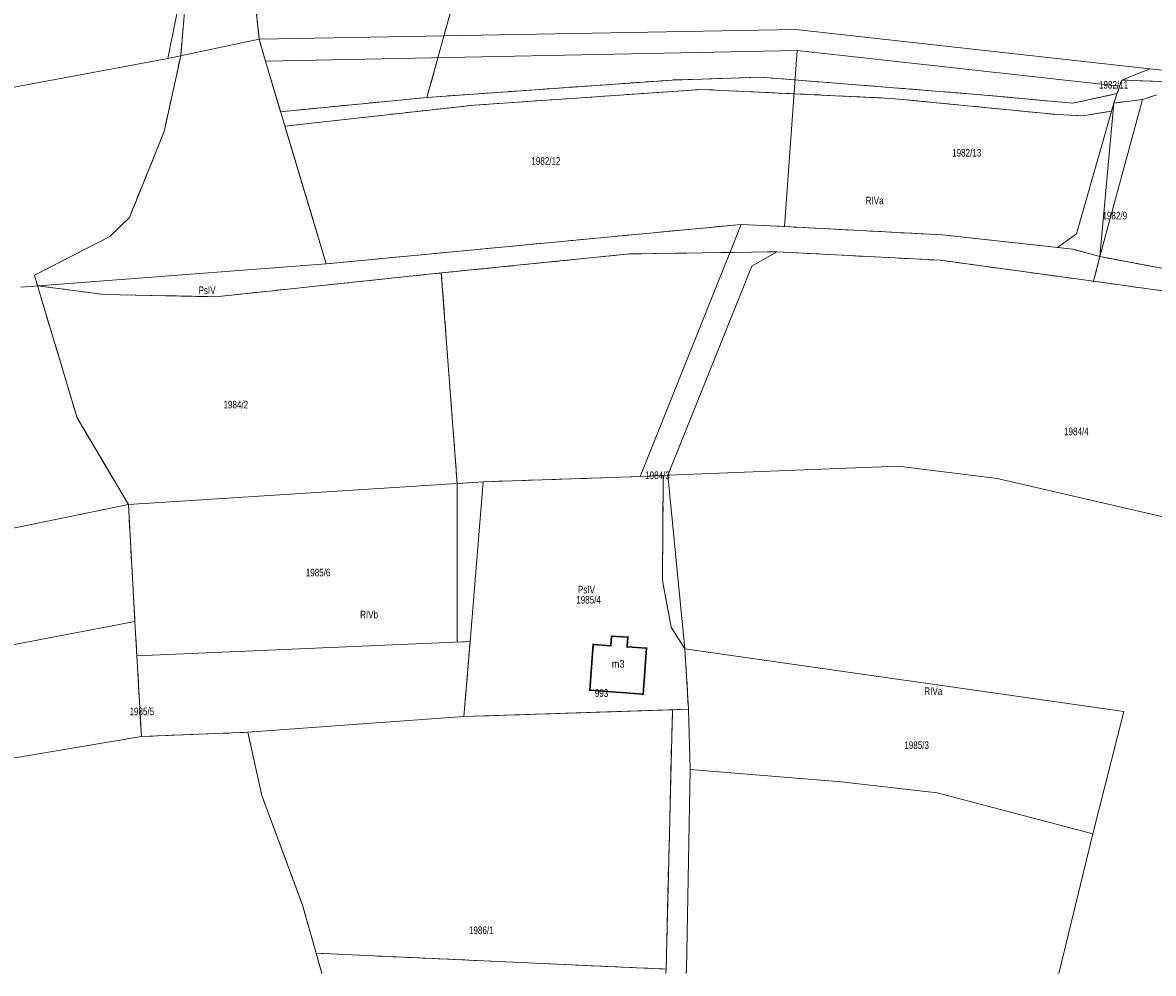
# Model space of a CAD drawing. Header units: metres. Extents: x 7498273 to 7499989, y 5499795 to 5500810.
# Tile 16 of 40: x 7498894 to 7499116, y 5499795 to 5499982. Entities that reach past the tile are written whole.
import ezdxf

# ---------------------------------------------------------------- set-up
doc = ezdxf.new("R2010")
doc.units = ezdxf.units.M
doc.header["$MEASUREMENT"] = 0
doc.linetypes.add('2.25_0.75', pattern=[3, 2.25, -0.75])
doc.layers.get('0').update_dxf_attribs({"color": 2})
for name, color, linetype, lineweight in [('209-oznaczenie konturu klasyfikacyjnego', 7, 'Continuous', 0), ('211-numer działki ewidencyjnej', 7, 'Continuous', 0), ('217-kontur klasyfikacyjny', 7, 'Continuous', 0), ('218-kontur użytku gruntowego', 7, 'Continuous', 0), ('219-działka ewidencyjna', 7, 'Continuous', 0), ('312-budynek ewidencyjny', 7, 'Continuous', 0), ('312-oznaczenie budynku ewidencyjnego', 7, 'Continuous', 0), ('312-oznaczenie budynku ewidencyjnego-Atr117', 7, 'Continuous', 0), ('Punkt budynku', 7, 'Continuous', 0)]:
    doc.layers.add(name, color=color, linetype=linetype, lineweight=lineweight)
doc.styles.get("Standard").update_dxf_attribs({"font": 'Working1250.shx', "width": 0.75})

# ---------------------------------------------------------------- blocks, each defined once
blk = doc.blocks.new('PUNKTBUD')
at = {"color": 0}
blk.add_circle((0, 0), 0.09, dxfattribs=at)

msp = doc.modelspace()

# ---------------------------------------------------------------- linework, layer by layer
at = {"layer": '217-kontur klasyfikacyjny', "color": 3, "linetype": '2.25_0.75', "lineweight": 13, "flags": 128}
for points in [[(7498973.34, 5499967.13), (7498990.01, 5500027.36)], [(7498940.39, 5499978.56), (7498936.29, 5500017.13)], [(7498926.66, 5499995.83), (7498924.96, 5499975.32)], [(7498941.6, 5499974.27), (7498940.39, 5499978.56)], [(7498924.96, 5499975.32), (7498921.7, 5499960.45)], [(7498944.58, 5499964.32), (7498941.6, 5499974.27)], [(7499021.55, 5499970.55), (7498973.34, 5499967.13)], [(7499038.94, 5499971.11), (7499021.55, 5499970.55)], [(7499082.2, 5499967.66), (7499038.94, 5499971.11)], [(7499109.86, 5499970.54), (7499109.44, 5499969.36)], [(7499132.01, 5499969.76), (7499109.86, 5499970.54)], [(7498982.61, 5499965.61), (7499027.38, 5499968.7)], [(7499027.38, 5499968.7), (7499064.61, 5499966.95)], [(7499108.95, 5499967.87), (7499100.27, 5499965.97)], [(7499109.44, 5499969.36), (7499108.95, 5499967.87)], [(7498973.34, 5499967.13), (7498944.58, 5499964.32)], [(7498945.43, 5499961.5), (7498982.61, 5499965.61)], [(7499064.61, 5499966.95), (7499097.28, 5499963.75)], [(7499100.27, 5499965.97), (7499082.2, 5499967.66)], [(7499107.88, 5499964.44), (7499108.33, 5499966.01)], [(7499108.33, 5499966.01), (7499113.94, 5499966.74)], [(7499113.94, 5499966.74), (7499116.77, 5499967.64)], [(7499097.28, 5499963.75), (7499102.25, 5499963.52)], [(7499102.25, 5499963.52), (7499107.88, 5499964.44)], [(7498953.54, 5499934.44), (7498945.43, 5499961.5)], [(7498921.7, 5499960.45), (7498914.87, 5499943.56)], [(7498914.87, 5499943.56), (7498911, 5499939.8)], [(7499035.08, 5499942.17), (7498953.54, 5499934.44)], [(7499043.63, 5499941.76), (7499035.08, 5499942.17)], [(7499074.59, 5499940.12), (7499043.63, 5499941.76)], [(7498911, 5499939.8), (7498896.21, 5499932.19)], [(7499097.27, 5499937.67), (7499074.59, 5499940.12)], [(7499013.17, 5499936.38), (7499042.11, 5499936.8)], [(7499042.11, 5499936.8), (7499074.27, 5499935.13)], [(7499100.2, 5499937.31), (7499097.27, 5499937.67)], [(7499105.59, 5499935.85), (7499100.2, 5499937.31)], [(7498976.16, 5499932.64), (7499013.17, 5499936.38)], [(7499074.27, 5499935.13), (7499104.35, 5499931.01)], [(7499104.35, 5499931.01), (7499105.59, 5499935.85)], [(7499105.59, 5499935.85), (7499123.3, 5499932.54)], [(7498896.21, 5499932.19), (7498896.83, 5499930.12)], [(7498931.86, 5499927.97), (7498976.16, 5499932.64)], [(7498979.28, 5499891.28), (7498976.16, 5499932.64)], [(7498896.83, 5499930.12), (7498910, 5499928.4)], [(7498896.83, 5499930.12), (7498904.6, 5499904.15)], [(7499124.9, 5499928.16), (7499104.35, 5499931.01)], [(7498910, 5499928.4), (7498931.86, 5499927.97)], [(7498904.6, 5499904.15), (7498914.67, 5499887.14)], [(7498984.39, 5499891.61), (7499015.23, 5499892.64)], [(7499015.23, 5499892.64), (7499019.78, 5499892.85)], [(7499019.78, 5499892.85), (7499019.61, 5499872.19)], [(7498979.28, 5499891.28), (7498984.39, 5499891.61)], [(7498979.31, 5499860.11), (7498979.28, 5499891.28)], [(7498914.67, 5499887.14), (7498915.97, 5499864.13)], [(7499019.61, 5499872.19), (7499021.34, 5499863.06)], [(7498915.97, 5499864.13), (7498916.34, 5499857.44)], [(7499021.34, 5499863.06), (7499024.02, 5499858.8)], [(7498981.83, 5499860.22), (7498979.31, 5499860.11)], [(7498980.62, 5499845.47), (7498981.83, 5499860.22)], [(7498916.34, 5499857.44), (7498917.24, 5499841.57)], [(7499024.02, 5499858.8), (7499024.74, 5499846.91)], [(7499021.58, 5499846.81), (7498980.62, 5499845.47)], [(7499020.33, 5499795.86), (7499021.58, 5499846.81)], [(7499024.74, 5499846.91), (7499021.58, 5499846.81)], [(7498917.24, 5499841.57), (7498938.14, 5499842.39)], [(7498938.14, 5499842.39), (7498940.9, 5499829.95)], [(7498940.9, 5499829.95), (7498948.95, 5499808.25)], [(7498948.95, 5499808.25), (7498951.57, 5499798.98)], [(7498951.57, 5499798.98), (7499020.33, 5499795.86)], [(7498951.57, 5499798.98), (7498952.68, 5499795.08)], [(7498952.68, 5499795.08), (7498952.69, 5499795.022)], [(7499020.29, 5499795.022), (7499020.33, 5499795.86)]]:
    msp.add_lwpolyline(points, dxfattribs=at)
at = {"layer": '218-kontur użytku gruntowego', "color": 3, "linetype": 'Continuous', "lineweight": 13, "flags": 128}
for points in [[(7498990.01, 5500027.36), (7498973.34, 5499967.13)], [(7498936.29, 5500017.13), (7498940.39, 5499978.56)], [(7498926.66, 5499995.83), (7498924.96, 5499975.32)], [(7498940.39, 5499978.56), (7498941.6, 5499974.27)], [(7498924.96, 5499975.32), (7498921.7, 5499960.45)], [(7498941.6, 5499974.27), (7498944.58, 5499964.32)], [(7498973.34, 5499967.13), (7499021.55, 5499970.55)], [(7499021.55, 5499970.55), (7499038.94, 5499971.11)], [(7499038.94, 5499971.11), (7499082.2, 5499967.66)], [(7499109.44, 5499969.36), (7499109.86, 5499970.54)], [(7499109.86, 5499970.54), (7499132.01, 5499969.76)], [(7499027.38, 5499968.7), (7498982.61, 5499965.61)], [(7499064.61, 5499966.95), (7499027.38, 5499968.7)], [(7499100.27, 5499965.97), (7499108.95, 5499967.87)], [(7499108.95, 5499967.87), (7499109.44, 5499969.36)], [(7498944.58, 5499964.32), (7498973.34, 5499967.13)], [(7498982.61, 5499965.61), (7498945.43, 5499961.5)], [(7499097.28, 5499963.75), (7499064.61, 5499966.95)], [(7499082.2, 5499967.66), (7499100.27, 5499965.97)], [(7499108.33, 5499966.01), (7499107.88, 5499964.44)], [(7499113.94, 5499966.74), (7499108.33, 5499966.01)], [(7499116.77, 5499967.64), (7499113.94, 5499966.74)], [(7499102.25, 5499963.52), (7499097.28, 5499963.75)], [(7499107.88, 5499964.44), (7499102.25, 5499963.52)], [(7498945.43, 5499961.5), (7498953.54, 5499934.44)], [(7498921.7, 5499960.45), (7498914.87, 5499943.56)], [(7498914.87, 5499943.56), (7498911, 5499939.8)], [(7498953.54, 5499934.44), (7499035.08, 5499942.17)], [(7499035.08, 5499942.17), (7499043.63, 5499941.76)], [(7499043.63, 5499941.76), (7499074.59, 5499940.12)], [(7498911, 5499939.8), (7498896.21, 5499932.19)], [(7499074.59, 5499940.12), (7499097.27, 5499937.67)], [(7499042.11, 5499936.8), (7499013.17, 5499936.38)], [(7499074.27, 5499935.13), (7499042.11, 5499936.8)], [(7499097.27, 5499937.67), (7499100.2, 5499937.31)], [(7499100.2, 5499937.31), (7499105.59, 5499935.85)], [(7499013.17, 5499936.38), (7498976.16, 5499932.64)], [(7499104.35, 5499931.01), (7499074.27, 5499935.13)], [(7499105.59, 5499935.85), (7499104.35, 5499931.01)], [(7499123.3, 5499932.54), (7499105.59, 5499935.85)], [(7498896.21, 5499932.19), (7498896.83, 5499930.12)], [(7498931.86, 5499927.97), (7498976.16, 5499932.64)], [(7498976.16, 5499932.64), (7498979.28, 5499891.28)], [(7498896.83, 5499930.12), (7498910, 5499928.4)], [(7498896.83, 5499930.12), (7498904.6, 5499904.15)], [(7499104.35, 5499931.01), (7499124.9, 5499928.16)], [(7498910, 5499928.4), (7498931.86, 5499927.97)], [(7498904.6, 5499904.15), (7498914.67, 5499887.14)], [(7498984.39, 5499891.61), (7499015.23, 5499892.64)], [(7499015.23, 5499892.64), (7499019.78, 5499892.85)], [(7499019.78, 5499892.85), (7499019.61, 5499872.19)], [(7498979.28, 5499891.28), (7498984.39, 5499891.61)], [(7498979.28, 5499891.28), (7498979.31, 5499860.11)], [(7498914.67, 5499887.14), (7498915.97, 5499864.13)], [(7499019.61, 5499872.19), (7499021.34, 5499863.06)], [(7498915.97, 5499864.13), (7498916.34, 5499857.44)], [(7499021.34, 5499863.06), (7499024.02, 5499858.8)], [(7498979.31, 5499860.11), (7498981.83, 5499860.22)], [(7498981.83, 5499860.22), (7498980.62, 5499845.47)], [(7498916.34, 5499857.44), (7498917.24, 5499841.57)], [(7499024.02, 5499858.8), (7499024.74, 5499846.91)], [(7498980.62, 5499845.47), (7499021.58, 5499846.81)], [(7499021.58, 5499846.81), (7499020.33, 5499795.86)], [(7499024.74, 5499846.91), (7499021.58, 5499846.81)], [(7498917.24, 5499841.57), (7498938.14, 5499842.39)], [(7498938.14, 5499842.39), (7498940.9, 5499829.95)], [(7498940.9, 5499829.95), (7498948.95, 5499808.25)], [(7498948.95, 5499808.25), (7498951.57, 5499798.98)], [(7498951.57, 5499798.98), (7498952.68, 5499795.08)], [(7499020.33, 5499795.86), (7498951.57, 5499798.98)], [(7498952.68, 5499795.08), (7498952.69, 5499795.022)], [(7499020.33, 5499795.86), (7499020.29, 5499795.022)]]:
    msp.add_lwpolyline(points, dxfattribs=at)
at = {"layer": '219-działka ewidencyjna', "color": 3, "linetype": 'Continuous', "lineweight": 13, "flags": 128}
for points in [[(7498922.42, 5499974.79), (7498931.52, 5500019.99)], [(7498940.39, 5499978.56), (7499045.8, 5499980.5)], [(7499045.8, 5499980.5), (7499115.41, 5499972.75)], [(7498922.42, 5499974.79), (7498940.39, 5499978.56)], [(7498940.39, 5499978.56), (7498941.6, 5499974.27)], [(7498835.55, 5499958.63), (7498922.42, 5499974.79)], [(7498941.6, 5499974.27), (7499046.12, 5499976.35)], [(7499043.63, 5499941.76), (7499046.12, 5499976.35)], [(7499046.12, 5499976.35), (7499109.44, 5499969.36)], [(7498941.6, 5499974.27), (7498953.54, 5499934.44)], [(7499109.86, 5499970.54), (7499115.41, 5499972.75)], [(7499115.41, 5499972.75), (7499140.05, 5499970.08)], [(7499109.44, 5499969.36), (7499109.86, 5499970.54)], [(7499109.86, 5499970.54), (7499132.01, 5499969.76)], [(7499108.33, 5499966.01), (7499109.44, 5499969.36)], [(7499100.96, 5499940.32), (7499108.33, 5499966.01)], [(7499105.59, 5499935.85), (7499113.94, 5499966.74)], [(7499105.59, 5499935.85), (7499108.33, 5499966.01)], [(7499113.94, 5499966.74), (7499116.77, 5499967.64)], [(7498953.54, 5499934.44), (7499035.08, 5499942.17)], [(7499015.23, 5499892.64), (7499035.08, 5499942.17)], [(7499035.08, 5499942.17), (7499043.63, 5499941.76)], [(7499043.63, 5499941.76), (7499074.59, 5499940.12)], [(7499074.59, 5499940.12), (7499097.27, 5499937.67)], [(7499097.27, 5499937.67), (7499100.96, 5499940.32)], [(7499037.17, 5499933.95), (7499042.11, 5499936.8)], [(7499042.11, 5499936.8), (7499074.27, 5499935.13)], [(7499097.27, 5499937.67), (7499100.2, 5499937.31)], [(7499100.2, 5499937.31), (7499105.59, 5499935.85)], [(7498893.51, 5499929.87), (7498953.54, 5499934.44)], [(7499074.27, 5499935.13), (7499104.35, 5499931.01)], [(7499104.35, 5499931.01), (7499105.59, 5499935.85)], [(7499105.59, 5499935.85), (7499123.3, 5499932.54)], [(7499020.7, 5499892.89), (7499037.17, 5499933.95)], [(7499020.7, 5499892.89), (7499065.94, 5499894.71)], [(7499065.94, 5499894.71), (7499085.39, 5499892.28)], [(7498984.39, 5499891.61), (7499015.23, 5499892.64)], [(7499015.23, 5499892.64), (7499020.7, 5499892.89)], [(7499020.7, 5499892.89), (7499024.02, 5499858.8)], [(7499085.39, 5499892.28), (7499119.12, 5499884.48)], [(7498914.67, 5499887.14), (7498984.39, 5499891.61)], [(7498981.83, 5499860.22), (7498984.39, 5499891.61)], [(7498845.11, 5499872.88), (7498914.67, 5499887.14)], [(7498914.67, 5499887.14), (7498915.97, 5499864.13)], [(7498847.95, 5499851.19), (7498915.97, 5499864.13)], [(7498915.97, 5499864.13), (7498916.34, 5499857.44)], [(7498981.83, 5499860.22), (7498916.34, 5499857.44)], [(7498980.62, 5499845.47), (7498981.83, 5499860.22)], [(7499024.02, 5499858.8), (7499024.74, 5499846.91)], [(7499024.02, 5499858.8), (7499110.26, 5499846.48)], [(7498980.62, 5499845.47), (7499024.74, 5499846.91)], [(7499024.74, 5499846.91), (7499025.06, 5499835.06)], [(7499104.2, 5499822.42), (7499110.26, 5499846.48)], [(7498980.62, 5499845.47), (7498938.14, 5499842.39)], [(7498850.67, 5499830.37), (7498917.24, 5499841.57)], [(7498917.24, 5499841.57), (7498938.14, 5499842.39)], [(7498938.14, 5499842.39), (7498940.9, 5499829.95)], [(7499024.32, 5499795.71), (7499025.06, 5499835.06)], [(7499025.06, 5499835.06), (7499054.74, 5499832.67)], [(7499054.74, 5499832.67), (7499073.62, 5499830.48)], [(7499073.62, 5499830.48), (7499104.2, 5499822.42)], [(7498940.9, 5499829.95), (7498948.95, 5499808.25)], [(7499097.519, 5499795.022), (7499104.2, 5499822.42)], [(7498948.95, 5499808.25), (7498952.68, 5499795.08)], [(7498952.68, 5499795.08), (7498952.69, 5499795.022)], [(7499024.255, 5499795.022), (7499024.32, 5499795.71)]]:
    msp.add_lwpolyline(points, dxfattribs=at)
at = {"layer": '312-budynek ewidencyjny', "color": 7, "linetype": 'Continuous', "lineweight": 30, "flags": 128}
for points in [[(7499009.5, 5499859.41), (7499009.64, 5499861.27)], [(7499009.64, 5499861.27), (7499012.84, 5499861.06)], [(7499005.33, 5499850.69), (7499006, 5499859.67)], [(7499006, 5499859.67), (7499009.5, 5499859.41)], [(7499012.84, 5499861.06), (7499012.7, 5499859.17)], [(7499012.7, 5499859.17), (7499016.5, 5499858.89)], [(7499016.5, 5499858.89), (7499015.84, 5499849.85)], [(7499015.84, 5499849.85), (7499005.33, 5499850.69)]]:
    msp.add_lwpolyline(points, dxfattribs=at)

# ---------------------------------------------------------------- block references
at = {"layer": 'Punkt budynku', "color": 5, "linetype": 'Continuous', "lineweight": 13}
for p in [(7499009.64, 5499861.27), (7499012.84, 5499861.06), (7499006, 5499859.67), (7499009.5, 5499859.41), (7499012.7, 5499859.17), (7499016.5, 5499858.89), (7499005.33, 5499850.69), (7499015.84, 5499849.85)]:
    msp.add_blockref('PUNKTBUD', p, dxfattribs=at)

# ---------------------------------------------------------------- texts
at = {"layer": '209-oznaczenie konturu klasyfikacyjnego', "color": 3, "linetype": 'Continuous', "lineweight": 13, "char_height": 1.5, "attachment_point": 7, "line_spacing_factor": 0.6}
for s, insert in [('\\H1x;\\W0.79;RIVa', (7499059.55, 5499946.1)), ('\\H1x;\\W0.79;PsIV', (7498928.46, 5499928.47)), ('\\H1x;\\W0.79;PsIV', (7499003.01, 5499869.66)), ('\\H1x;\\W0.79;RIVb', (7498960.21, 5499864.75)), ('\\H1x;\\W0.79;RIVa', (7499071.08, 5499849.69))]:
    msp.add_mtext(s, dxfattribs=dict(at, insert=insert))
at = {"layer": '211-numer działki ewidencyjnej', "color": 3, "linetype": 'Continuous', "lineweight": 13, "char_height": 1.5, "attachment_point": 1, "line_spacing_factor": 0.6}
for s, insert in [('\\H1x;\\W0.79;1982/11', (7499105.4, 5499970.36)), ('\\H1x;\\W0.79;1982/13', (7499076.54, 5499957.01)), ('\\H1x;\\W0.79;1982/12', (7498993.86, 5499955.4)), ('\\H1x;\\W0.79;1982/9', (7499106.08, 5499944.66)), ('\\H1x;\\W0.79;1984/2', (7498933.36, 5499907.53)), ('\\H1x;\\W0.79;1984/4', (7499098.53, 5499902.26)), ('\\H1x;\\W0.79;1984/3', (7499016.23, 5499893.64)), ('\\H1x;\\W0.79;1985/6', (7498949.53, 5499874.53)), ('\\H1x;\\W0.79;1985/4', (7499002.68, 5499869.18)), ('\\H1x;\\W0.79;1985/5', (7498914.89, 5499847.25)), ('\\H1x;\\W0.79;1985/3', (7499067.14, 5499840.61)), ('\\H1x;\\W0.79;1986/1', (7498981.6, 5499804.24))]:
    msp.add_mtext(s, dxfattribs=dict(at, insert=insert))
at = {"layer": '312-oznaczenie budynku ewidencyjnego', "color": 7, "linetype": 'Continuous', "lineweight": 13, "insert": (7499006.33, 5499850.85), "char_height": 1.5, "attachment_point": 1, "line_spacing_factor": 0.6}
msp.add_mtext('\\H1x;\\W0.79;993', dxfattribs=at)
at = {"layer": '312-oznaczenie budynku ewidencyjnego-Atr117', "color": 7, "insert": (7499010.92, 5499855.06), "char_height": 1.5, "attachment_point": 8, "line_spacing_factor": 0.6}
msp.add_mtext('\\H1x;\\W0.9;m3', dxfattribs=at)

doc.saveas('drawing.dxf')
